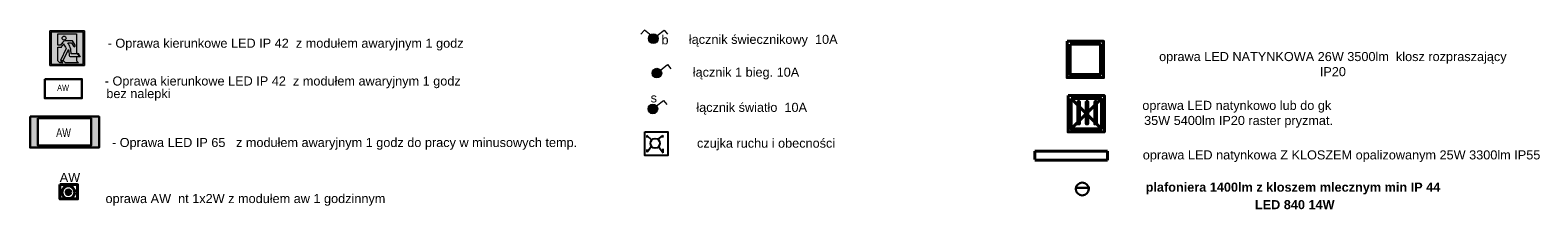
# Model space of a CAD drawing. Header units: centimetres. Extents: x 25511 to 42070, y 833 to 13367.
# Tile 57 of 59: x 33509 to 35995, y 7117 to 7420. Entities that reach past the tile are written whole.
import ezdxf

# ---------------------------------------------------------------- set-up
doc = ezdxf.new("R2010")
doc.units = ezdxf.units.CM
doc.header["$LTSCALE"] = 0.1
for name, color, linetype, lineweight in [('A-Opis-G', 252, 'Continuous', 9), ('COKÓŁ_Nr_Pióra__1', 7, 'Continuous', 13), ('COKÓŁ_Nr_Pióra__7', 5, 'Continuous', 20), ('DLXLUM07', 10, 'Continuous', 35), ('E oświetlenie', 34, 'Continuous', 30), ('E-OśwPhilips-G', 150, 'Continuous', 25), ('Elospr', 32, 'Continuous', 30), ('EOPIS', 150, 'Continuous', 35), ('Eoprawa4100', 32, 'Continuous', 40), ('Inwentaryzacja oświetlenie_Pen_No__88', 32, 'Continuous', 40), ('ISTN. PRZEKRÓJ_Nr_Pióra__7', 5, 'Continuous', 20), ('lampe', 32, 'Continuous', 30)]:
    doc.layers.add(name, color=color, linetype=linetype, lineweight=lineweight)
doc.styles.add('Arch-Dim', font='romans.shx', dxfattribs={"width": 0.75})
doc.styles.add('GENERATED_STYLE_5', font='arial.ttf')

# ---------------------------------------------------------------- blocks, each defined once
blk = doc.blocks.new('Drzwi ewakuacyjne (1)')
at = {"true_color": 0xffffff}
h = blk.add_hatch(color=7, dxfattribs=at)
h.paths.add_polyline_path([(-35, 0), (-35, 70), (35, 70), (35, 0)])
h.paths.add_polyline_path([(-32.5, 2.5), (-32.5, 67.5), (32.5, 67.5), (32.5, 2.5)], flags=16)
h.paths.add_polyline_path([(-18.9, 64), (-18.9, 41.3), (-13.4, 41.3, -0.085698), (-8.2, 48.1, -0.105978), (-5.1, 50.1, -0.091054), (-3.7, 50.4), (8.6, 50.4, -0.27629), (12.1, 48.3), (15.9, 41.1, -1), (12.5, 39.2), (8.6, 46.3), (1.5, 46.3, -0.050927), (6.3, 36.4, -0.054258), (8.2, 23.5), (18.9, 23.5, -0.281953), (22.5, 21.3), (23.9, 18.6), (6.1, 18.6, -0.406934), (4.1, 20.6, 0.057666), (2.3, 32.8), (-8.2, 10.3), (-13.9, 10.3), (-2.3, 34.7, -0.029564), (-6.9, 43.8, 0.051795), (-11.7, 37.3), (-18.9, 37.3), (-18.9, 9.3), (-15.1, 5.5), (-9.1, 5.5), (-12.7, 9.1), (-7, 9.1), (-3.4, 5.5), (22.7, 5.5), (18.5, 9.7), (18.5, 17.4), (26.1, 17.4), (23.5, 22.7, 0.281953), (19.9, 24.9), (18.5, 24.9), (18.5, 64)], flags=0)
h.paths.add_polyline_path([(-2.3, 55.6, 1), (-10.3, 55.6, 1)], flags=0)
h = blk.add_hatch(color=116)
h.paths.add_polyline_path([(-32.5, 2.5), (-32.5, 67.5), (32.5, 67.5), (32.5, 2.5)])
h.paths.add_polyline_path([(-18.9, 64), (-18.9, 41.3), (-13.4, 41.3, -0.085698), (-8.2, 48.1, -0.105978), (-5.1, 50.1, -0.091054), (-3.7, 50.4), (8.6, 50.4, -0.27629), (12.1, 48.3), (15.9, 41.1, -1), (12.5, 39.2), (8.6, 46.3), (1.5, 46.3, -0.050927), (6.3, 36.4, -0.054258), (8.2, 23.5), (18.9, 23.5, -0.281953), (22.5, 21.3), (23.9, 18.6), (6.1, 18.6, -0.406934), (4.1, 20.6, 0.057666), (2.3, 32.8), (-8.2, 10.3), (-13.9, 10.3), (-2.3, 34.7, -0.029564), (-6.9, 43.8, 0.051795), (-11.7, 37.3), (-18.9, 37.3), (-18.9, 9.3), (-15.1, 5.5), (-9.1, 5.5), (-12.7, 9.1), (-7, 9.1), (-3.4, 5.5), (22.7, 5.5), (18.5, 9.7), (18.5, 17.4), (26.1, 17.4), (23.5, 22.7, 0.281953), (19.9, 24.9), (18.5, 24.9), (18.5, 64)], flags=16)
h.paths.add_polyline_path([(-2.3, 55.6, 1), (-10.3, 55.6, 1)], flags=0)
at = {"color": 7}
for points in [[(-35, 0), (35, 0), (35, 70), (-35, 70)], [(-32.5, 2.5), (32.5, 2.5), (32.5, 67.5), (-32.5, 67.5)]]:
    blk.add_lwpolyline(points, close=True, dxfattribs=at)
at = {"color": 116}
blk.add_lwpolyline([(35, 0), (-35, 0), (-35, 70), (35, 70)], close=True, dxfattribs=at)
at = {"color": 7}
blk.add_lwpolyline([(6.1, 18.6), (23.9, 18.6), (22.5, 21.3, 0.281953), (18.9, 23.5), (8.2, 23.5, 0.054258), (6.3, 36.4, 0.050927), (1.5, 46.3), (8.6, 46.3), (12.5, 39.2, 1), (15.9, 41.1), (12.1, 48.3, 0.27629), (8.6, 50.4), (-3.7, 50.4, 0.091054), (-5.1, 50.1, 0.105978), (-8.2, 48.1, 0.085698), (-13.4, 41.3), (-18.9, 41.3), (-18.9, 64), (18.5, 64), (18.5, 24.9), (19.9, 24.9, -0.281953), (23.5, 22.7), (26.1, 17.4), (18.5, 17.4), (18.5, 9.7), (22.7, 5.5), (-3.4, 5.5), (-7, 9.1), (-12.7, 9.1), (-9.1, 5.5), (-15.1, 5.5), (-18.9, 9.3), (-18.9, 37.3), (-11.7, 37.3, -0.051795), (-6.9, 43.8, 0.029564), (-2.3, 34.7), (-13.9, 10.3), (-8.2, 10.3), (2.3, 32.8, -0.057666), (4.1, 20.6, 0.406934)], format="xyb", close=True, dxfattribs=at)
blk.add_circle((-6.3, 55.6), 3.97, dxfattribs=at)

msp = doc.modelspace()

# ---------------------------------------------------------------- hatches: boundary and pattern name
at = {"layer": 'COKÓŁ_Nr_Pióra__7', "linetype": 'Continuous'}
h = msp.add_hatch(color=256, dxfattribs=at)
edge = h.paths.add_edge_path(flags=0)
edge.add_ellipse((34536.51, 7406.46), major_axis=(7.991, 0), ratio=1, start_angle=180, end_angle=360)
edge.add_ellipse((34536.51, 7406.46), major_axis=(7.991, 0), ratio=1, start_angle=0, end_angle=180)
h = msp.add_hatch(color=256, dxfattribs=at)
edge = h.paths.add_edge_path(flags=0)
edge.add_ellipse((34542.184, 7349.376), major_axis=(7.991, 0), ratio=1, start_angle=180, end_angle=360)
edge.add_ellipse((34542.184, 7349.376), major_axis=(7.991, 0), ratio=1, start_angle=0, end_angle=180)
h = msp.add_hatch(color=256, dxfattribs=at)
edge = h.paths.add_edge_path(flags=0)
edge.add_ellipse((34535.6, 7290.327), major_axis=(7.991, 0), ratio=1, start_angle=180, end_angle=360)
edge.add_ellipse((34535.6, 7290.327), major_axis=(7.991, 0), ratio=1, start_angle=0, end_angle=180)
at = {"layer": 'DLXLUM07'}
h = msp.add_hatch(color=1, dxfattribs=at)
h.dxf.hatch_style = 1
h.paths.add_polyline_path([(33508.624, 7277.689), (33508.624, 7226.465), (33622.212, 7226.465), (33622.212, 7277.689)])
h.paths.add_polyline_path([(33521.333, 7274.832), (33521.333, 7229.606), (33609.044, 7229.606), (33609.044, 7274.832)], flags=16)

# ---------------------------------------------------------------- linework, layer by layer
at = {"layer": 'COKÓŁ_Nr_Pióra__1', "linetype": 'Continuous', "flags": 128}
for points in [[(34528.519, 7406.46, -1), (34544.501, 7406.46, -1)], [(34534.193, 7349.376, -1), (34550.176, 7349.376, -1)], [(34527.609, 7290.327, -1), (34543.591, 7290.327, -1)]]:
    msp.add_lwpolyline(points, format="xyb", close=True, dxfattribs=at)
at = {"layer": 'E oświetlenie'}
msp.add_lwpolyline([(33508.624, 7277.689), (33622.212, 7277.689), (33622.212, 7226.465), (33508.624, 7226.465)], close=True, dxfattribs=at)
at = {"layer": 'E-OśwPhilips-G'}
for p, q in [((34534.237, 7238.079), (34525.86, 7246.121)), ((34525.86, 7246.121), (34525.86, 7243.105)), ((34543.284, 7239.419), (34551.995, 7246.456)), ((34551.995, 7246.456), (34551.325, 7243.105)), ((34533.566, 7228.027), (34526.195, 7218.645)), ((34526.195, 7218.645), (34526.195, 7223.001)), ((34544.959, 7228.027), (34552.33, 7217.975)), ((34552.33, 7217.975), (34552.33, 7224.341))]:
    msp.add_line(p, q, dxfattribs=at)
msp.add_lwpolyline([(34522.143, 7252.476), (34560.423, 7252.476), (34560.423, 7213.239), (34522.143, 7213.239)], close=True, dxfattribs=at)
msp.add_circle((34539.42, 7233.364), 7.867, dxfattribs=at)
at = {"layer": 'Elospr'}
msp.add_line((35231.821, 7159.953), (35256.146, 7159.953), dxfattribs=at)
msp.add_circle((35243.706, 7158.002), 10.64, dxfattribs=at)
at = {"layer": 'Eoprawa4100'}
for p, q in [((35285.485, 7220.388), (35165.485, 7220.388)), ((35165.485, 7220.388), (35165.485, 7206.531)), ((35285.485, 7205.607), (35285.485, 7220.388)), ((35165.485, 7205.607), (35285.485, 7205.607))]:
    msp.add_line(p, q, dxfattribs=at)
at = {"layer": 'Eoprawa4100', "color": 1}
for p, q in [((33568.9, 7149.849), (33574.441, 7155.39)), ((33568.9, 7155.39), (33574.441, 7149.849))]:
    msp.add_line(p, q, dxfattribs=at)
at = {"layer": 'Eoprawa4100'}
for points in [[(35236.358, 7302.458), (35238.961, 7302.458), (35238.961, 7265.407), (35236.358, 7265.407)], [(35250.333, 7302.458), (35252.936, 7302.458), (35252.936, 7265.407), (35250.333, 7265.407)], [(35264.377, 7302.458), (35266.98, 7302.458), (35266.98, 7265.407), (35264.377, 7265.407)]]:
    msp.add_lwpolyline(points, close=True, dxfattribs=at)
at = {"layer": 'Eoprawa4100', "color": 1}
msp.add_lwpolyline([(33557.639, 7165.389), (33586.931, 7165.389), (33586.931, 7141.589), (33557.639, 7141.589)], close=True, dxfattribs=at)
at = {"layer": 'Eoprawa4100'}
for centre in [(35237.654, 7301.558), (35237.654, 7299.981), (35237.654, 7298.326), (35237.654, 7296.711), (35237.654, 7295.144), (35237.654, 7293.567), (35237.654, 7291.912), (35237.654, 7290.297), (35237.654, 7288.778), (35237.654, 7287.201), (35237.654, 7285.547), (35251.629, 7301.558), (35251.629, 7299.981), (35251.629, 7298.326), (35251.629, 7296.711), (35251.629, 7295.144), (35251.629, 7293.567), (35251.629, 7291.912), (35251.629, 7290.297), (35251.629, 7288.778), (35251.629, 7287.201), (35251.629, 7285.547), (35265.673, 7301.558), (35265.673, 7299.981), (35265.673, 7298.326), (35265.673, 7296.711), (35265.673, 7295.144), (35265.673, 7293.567), (35265.673, 7291.912), (35265.673, 7290.297), (35265.673, 7288.778), (35265.673, 7287.201), (35265.673, 7285.547), (35237.654, 7283.931), (35237.654, 7282.226), (35237.654, 7280.65), (35237.654, 7278.995), (35237.654, 7277.379), (35237.654, 7275.655), (35237.654, 7274.078), (35237.654, 7272.424), (35237.654, 7270.808), (35237.654, 7269.358), (35237.654, 7267.781), (35237.654, 7266.127), (35251.629, 7283.931), (35251.629, 7282.226), (35251.629, 7280.65), (35251.629, 7278.995), (35251.629, 7277.379), (35251.629, 7275.655), (35251.629, 7274.078), (35251.629, 7272.424), (35251.629, 7270.808), (35251.629, 7269.358), (35251.629, 7267.781), (35251.629, 7266.127), (35265.673, 7283.931), (35265.673, 7282.226), (35265.673, 7280.65), (35265.673, 7278.995), (35265.673, 7277.379), (35265.673, 7275.655), (35265.673, 7274.078), (35265.673, 7272.424), (35265.673, 7270.808), (35265.673, 7269.358), (35265.673, 7267.781), (35265.673, 7266.127)]:
    msp.add_circle(centre, 0.779, dxfattribs=at)
at = {"layer": 'Eoprawa4100', "color": 1}
for radius in [10.621, 3.918]:
    msp.add_circle((33571.671, 7152.62), radius, dxfattribs=at)
at = {"layer": 'Inwentaryzacja oświetlenie_Pen_No__88', "linetype": 'Continuous', "flags": 128}
for points in [[(35218.779, 7402.126), (35278.779, 7402.126), (35278.779, 7342.126), (35218.779, 7342.126)], [(35223.779, 7397.126), (35223.779, 7347.126), (35273.779, 7347.126), (35273.779, 7397.126)], [(35220.317, 7312.345), (35280.317, 7312.345), (35280.317, 7252.345), (35220.317, 7252.345)], [(35225.317, 7307.345), (35225.317, 7257.345), (35275.317, 7257.345), (35275.317, 7307.345)]]:
    msp.add_lwpolyline(points, close=True, dxfattribs=at)
for points in [[(35225.317, 7257.345), (35275.317, 7307.345)], [(35225.317, 7307.345), (35275.317, 7257.345)]]:
    msp.add_lwpolyline(points, dxfattribs=at)
at = {"layer": 'ISTN. PRZEKRÓJ_Nr_Pióra__7', "linetype": 'Continuous'}
for p, q in [((34521.538, 7420.479), (34515.757, 7413.492)), ((34532.811, 7411.491), (34521.538, 7420.479)), ((34542.719, 7411.491), (34553.992, 7420.479)), ((34553.992, 7420.479), (34559.772, 7413.492)), ((34548.393, 7354.407), (34559.666, 7363.395)), ((34559.666, 7363.395), (34565.447, 7356.408)), ((34541.809, 7295.358), (34553.082, 7304.346)), ((34553.082, 7304.346), (34558.862, 7297.359))]:
    msp.add_line(p, q, dxfattribs=at)
at = {"layer": 'lampe'}
for points in [[(33532.695, 7339.597), (33594.092, 7339.597), (33594.092, 7307.939), (33532.695, 7307.939)], [(33521.333, 7274.832), (33609.044, 7274.832), (33609.044, 7229.606), (33521.333, 7229.606)]]:
    msp.add_lwpolyline(points, close=True, dxfattribs=at)

# ---------------------------------------------------------------- block references
at = {"layer": 'A-Opis-G', "xscale": 0.8160000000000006, "yscale": 0.8160000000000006, "zscale": 0.06800000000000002}
msp.add_blockref('Drzwi ewakuacyjne (1)', (33569.741, 7361.895, 7.088), dxfattribs=at)

# ---------------------------------------------------------------- texts
at = {"layer": 'E-OśwPhilips-G', "attachment_point": 1, "style": 'Arch-Dim'}
for insert, char_height, width in [((33553.184, 7330.186, 297.7), 10.08, 30.24), ((33551.501, 7258.246, 425.286), 14.4, 43.2)]:
    msp.add_mtext('{\\f@Arial Unicode MS|b0|i0|c238|p34;\\C1;AW}', dxfattribs=dict(at, insert=insert, char_height=char_height, width=width))
at = {"layer": 'EOPIS', "linetype": 'Continuous', "style": 'GENERATED_STYLE_5'}
for s, p in [('- Oprawa kierunkowe LED IP 42  z modułem awaryjnym 1 godz  ', (33636.402, 7391.354)), ('- Oprawa kierunkowe LED IP 42  z modułem awaryjnym 1 godz  ', (33631.638, 7328.932)), ('bez nalepki', (33634.236, 7308.153)), ('- Oprawa LED IP 65   z modułem awaryjnym 1 godz do pracy w minusowych temp.  ', (33643.513, 7227.298))]:
    msp.add_text(s, height=14.97386, dxfattribs=at).set_placement(p)
at = {"layer": 'EOPIS', "linetype": 'Continuous', "width": 807.81795, "attachment_point": 5, "style": 'GENERATED_STYLE_5'}
for s, insert, char_height in [('łącznik świecznikowy  10A', (34717.558, 7402.944), 14.97386), ('b\\P ', (34555.617, 7391.844), 14.974), ('oprawa LED NATYNKOWA 26W 3500lm  klosz rozpraszający\\PIP20 ', (35657.039, 7364.197), 14.97386), ('łącznik 1 bieg. 10A\\P ', (34689.167, 7336.236), 14.97386), ('s\\P ', (34537.152, 7295.895), 14.974), ('łącznik światło  10A', (34698.546, 7290.592), 14.97386), ('czujka ruchu i obecności ', (34722.309, 7231.458), 14.97386)]:
    msp.add_mtext(s, dxfattribs=dict(at, insert=insert, char_height=char_height))
at = {"layer": 'EOPIS', "linetype": 'Continuous', "char_height": 14.97386, "attachment_point": 5, "style": 'GENERATED_STYLE_5'}
for s, insert in [('oprawa LED natynkowo lub do gk\\P 35W 5400lm IP20 raster pryzmat. ', (35498.589, 7281.42)), ('oprawa LED natynkowa Z KLOSZEM opalizowanym 25W 3300lm IP55 ', (35671.404, 7212.049)), ('oprawa AW  nt 1x2W z modułem aw 1 godzinnym\\P ', (33863.671, 7127.478))]:
    msp.add_mtext(s, dxfattribs=dict(at, insert=insert))
at = {"layer": 'EOPIS', "color": 1, "linetype": 'Continuous', "insert": (33574.268, 7177.032), "char_height": 14.9739, "attachment_point": 5, "style": 'GENERATED_STYLE_5'}
msp.add_mtext('AW  ', dxfattribs=at)
at = {"layer": 'EOPIS', "linetype": 'Continuous', "insert": (35591.284, 7131.996, 425.286), "char_height": 14.97386, "attachment_point": 5, "style": 'GENERATED_STYLE_5', "bg_fill": 2}
msp.add_mtext('{\\fArial|b1|i0|c238|p34; LED 840 14W }', dxfattribs=at)

# ---------------------------------------------------------------- next in the draw order: texts
at = {"layer": 'EOPIS', "linetype": 'Continuous', "insert": (35591.284, 7158.799, 425.286), "char_height": 14.97386, "attachment_point": 5, "style": 'GENERATED_STYLE_5', "bg_fill": 2}
msp.add_mtext('{\\fArial|b1|i0|c238|p34;plafoniera 1400lm z kloszem mlecznym min IP 44}', dxfattribs=at)

doc.saveas('drawing.dxf')
